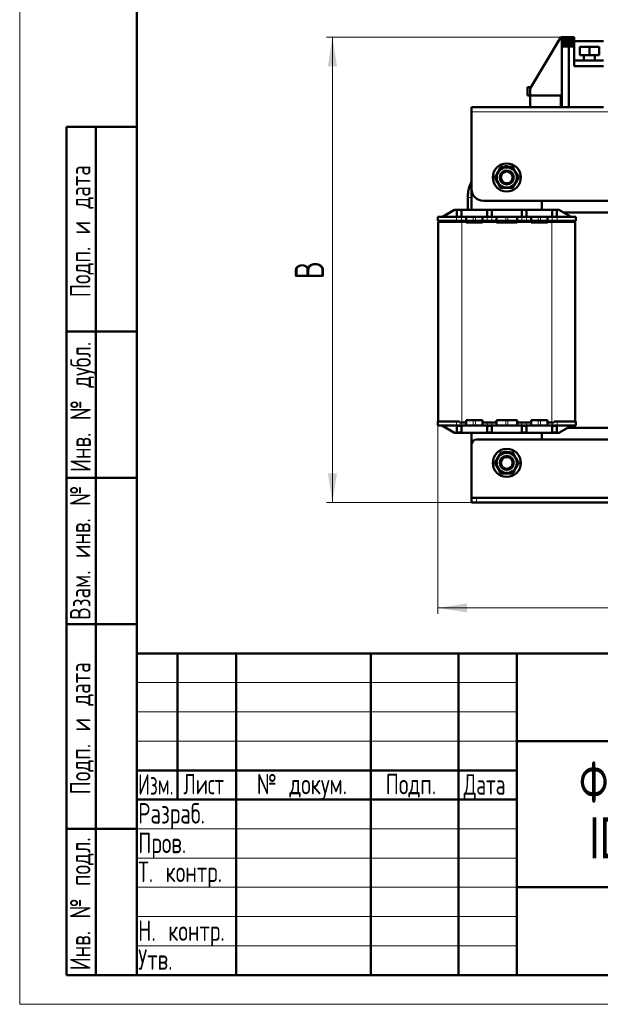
# Model space of a CAD drawing. Header units: millimetres. Extents: x 0 to 538, y 0 to 742.
# Tile 1 of 3: x 0 to 248, y 0 to 421. Entities that reach past the tile are written whole.
import ezdxf

# ---------------------------------------------------------------- set-up
doc = ezdxf.new("R2010")
doc.units = ezdxf.units.MM
doc.header["$LTSCALE"] = 2.5
doc.linetypes.add('SLD-Сплошная', pattern=[0])
doc.styles.add('SLDTEXTSTYLE0', font='TXT', dxfattribs={"width": 0.7, "bigfont": 'bigfont'})
doc.styles.add('SLDTEXTSTYLE1', font='TXT', dxfattribs={"width": 0.7})
doc.styles.add('SLDTEXTSTYLE3', font='TXT', dxfattribs={"width": 0.625377, "bigfont": 'bigfont'})
doc.styles.add('SLDTEXTSTYLE4', font='TXT', dxfattribs={"width": 0.632271, "bigfont": 'bigfont'})
doc.styles.add('SLDTEXTSTYLE5', font='TXT', dxfattribs={"width": 0.648852, "bigfont": 'bigfont'})
doc.dimstyles.new('SLDDIMSTYLE0', dxfattribs={"dimtxt": 12.5, "dimasz": 12.5, "dimexe": 0, "dimexo": 0.0625, "dimgap": 3.125, "dimtad": 2, "dimdec": 1, "dimrnd": 1e-09, "dimzin": 12, "dimdsep": 46, "dimtxsty": 'SLDTEXTSTYLE1', "dimsah": 1, "dimcen": 0.09, "dimadec": 0, "dimazin": 3, "dimtfac": 1, "dimtdec": 3, "dimtofl": 0, "dimtmove": 0, "dimatfit": 3, "dimfxl": 1, "dimfrac": 2, "dimtolj": 1, "dimtzin": 12, "dimarcsym": 0})

# ---------------------------------------------------------------- blocks, each defined once
blk = doc.blocks.new('SW_NOTE_0')
at = {"color": 0, "linetype": 'Continuous', "lineweight": 0, "char_height": 17.5, "attachment_point": 2}
for s, insert, style in [('Фильтр dU/dT', (65.62, 22.49), 'SLDTEXTSTYLE0'), ('IDUDT-30/36-6', (65.43, -1.26), 'SLDTEXTSTYLE1')]:
    blk.add_mtext(s, dxfattribs=dict(at, insert=insert, style=style))
blk = doc.blocks.new('_D')
at = {"color": 7, "linetype": 'SLD-Сплошная', "lineweight": 0}
for p, q in [((178.63, 247.39), (178.63, 166.91)), ((377.63, 247.39), (377.63, 166.91)), ((178.63, 169.41), (377.63, 169.41))]:
    blk.add_line(p, q, dxfattribs=at)
at = {"color": 7, "linetype": 'SLD-Сплошная', "lineweight": 18}
for points in [[(178.63, 169.41), (191.13, 167.49), (191.13, 171.34)], [(377.63, 169.41), (365.13, 171.34), (365.13, 167.49)]]:
    blk.add_solid(points, dxfattribs=at)
at = {"color": 7, "linetype": 'SLD-Сплошная', "lineweight": 18, "insert": (273.25, 185.53), "char_height": 12.5, "attachment_point": 1, "style": 'SLDTEXTSTYLE0'}
blk.add_mtext('Ш', dxfattribs=at)
blk = doc.blocks.new('_D_1')
at = {"color": 7, "linetype": 'SLD-Сплошная', "lineweight": 0}
for p, q in [((234.65, 413.42), (131.13, 413.42)), ((133.63, 214.41), (133.63, 413.42)), ((195.11, 214.41), (131.13, 214.41))]:
    blk.add_line(p, q, dxfattribs=at)
at = {"color": 7, "linetype": 'SLD-Сплошная', "lineweight": 18}
for points in [[(133.63, 413.42), (131.71, 400.92), (135.56, 400.92)], [(133.63, 214.41), (135.56, 226.91), (131.71, 226.91)]]:
    blk.add_solid(points, dxfattribs=at)
at = {"color": 7, "linetype": 'SLD-Сплошная', "lineweight": 18, "insert": (117.52, 309.91), "char_height": 12.5, "attachment_point": 1, "rotation": 90, "style": 'SLDTEXTSTYLE0'}
blk.add_mtext('В', dxfattribs=at)

msp = doc.modelspace()

# ---------------------------------------------------------------- linework, layer by layer
at = {"color": 7, "linetype": 'SLD-Сплошная', "lineweight": 18}
for p, q in [((0, 742.5), (0, 0)), ((50, 137.5), (212.5, 137.5)), ((50, 125), (212.5, 125)), ((50, 112.5), (212.5, 112.5)), ((50, 75), (212.5, 75)), ((50, 62.5), (212.5, 62.5)), ((50, 50), (212.5, 50)), ((50, 37.5), (212.5, 37.5)), ((50, 25), (212.5, 25)), ((0, 0), (525, 0))]:
    msp.add_line(p, q, dxfattribs=at)
at = {"color": 7, "linetype": 'SLD-Сплошная', "lineweight": 50}
for p, q in [((50, 730), (50, 12.5)), ((50, 730), (50, 12.5)), ((231.18, 413.41), (218.18, 391.41)), ((231.68, 413.41), (231.18, 413.41)), ((234.68, 413.41), (231.68, 413.41)), ((231.68, 413.41), (231.68, 412.41)), ((234.68, 413.42), (236.99, 413.42)), ((234.68, 413.42), (234.68, 412.41)), ((234.68, 412.41), (234.68, 413.41)), ((236.99, 413.42), (236.99, 412.41)), ((231.68, 412.41), (234.68, 412.41)), ((231.68, 412.41), (231.68, 411.41)), ((234.68, 411.41), (231.68, 411.41)), ((231.68, 411.41), (231.68, 410.41)), ((234.68, 410.41), (231.68, 410.41)), ((231.68, 410.41), (231.68, 409.4)), ((231.68, 409.4), (234.68, 409.4)), ((231.68, 383.41), (231.68, 409.4)), ((234.68, 411.41), (234.68, 412.41)), ((234.68, 412.41), (236.99, 412.41)), ((234.68, 410.41), (234.68, 411.41)), ((234.68, 411.41), (236.99, 411.41)), ((234.68, 409.4), (234.68, 410.41)), ((236.99, 410.41), (234.68, 410.41)), ((234.68, 409.4), (234.68, 383.41)), ((236.99, 409.4), (234.68, 409.4)), ((236.99, 411.41), (236.99, 412.41)), ((249.48, 411.6), (236.99, 411.6)), ((236.99, 410.41), (236.99, 411.41)), ((236.99, 410.41), (236.99, 409.4)), ((236.99, 401.01), (236.99, 409.4)), ((239.34, 405.72), (239.34, 409.25)), ((243.46, 409.25), (239.34, 409.25)), ((243.46, 405.72), (243.46, 409.25)), ((247.58, 409.25), (243.46, 409.25)), ((247.58, 409.25), (247.58, 405.72)), ((243.46, 405.72), (239.34, 405.72)), ((241.11, 405.72), (241.11, 403.37)), ((247.58, 405.72), (243.46, 405.72)), ((245.81, 403.37), (245.81, 405.72)), ((249.48, 403.37), (236.99, 403.37)), ((249.48, 401.01), (236.99, 401.01)), ((217.01, 388.41), (217.01, 391.94)), ((218.49, 391.94), (217.01, 391.94)), ((218.18, 388.41), (218.18, 391.41)), ((218.18, 388.41), (217.01, 388.41)), ((231.18, 388.41), (218.18, 388.41)), ((218.18, 383.41), (218.18, 388.41)), ((231.18, 388.41), (231.18, 383.41)), ((231.18, 388.41), (231.68, 388.41)), ((231.68, 383.41), (231.68, 388.41)), ((223.05, 383.41), (193.13, 383.41)), ((193.13, 383.41), (193.13, 381.41)), ((231.18, 383.41), (223.05, 383.41)), ((231.18, 383.41), (231.68, 383.41)), ((234.68, 383.41), (231.68, 383.41)), ((249.48, 383.41), (234.68, 383.41)), ((193.13, 381.41), (193.13, 348.41)), ((20, 12.5), (20, 375)), ((20, 375), (50, 375)), ((32.5, 12.5), (32.5, 375)), ((207.24, 358.11), (206.75, 357.98)), ((207.24, 358.11), (207.24, 357.91)), ((208.13, 357.91), (208.13, 358.19)), ((193.13, 348.41), (193.13, 339.61)), ((191.46, 344.8), (191.46, 339.61)), ((358.13, 343.41), (198.13, 343.41)), ((223.13, 339.61), (223.13, 343.41)), ((180.63, 336.61), (185.83, 339.61)), ((185.83, 339.61), (230.44, 339.61)), ((186.73, 339.59), (188.73, 339.59)), ((186.73, 336.61), (186.73, 339.59)), ((188.73, 339.59), (188.73, 336.61)), ((199.73, 339.59), (199.73, 336.61)), ((201.73, 339.59), (199.73, 339.59)), ((201.73, 336.61), (201.73, 339.59)), ((216.53, 339.59), (214.53, 339.59)), ((214.53, 339.59), (214.53, 336.61)), ((216.53, 336.61), (216.53, 339.59)), ((229.53, 339.59), (227.53, 339.59)), ((227.53, 339.59), (227.53, 336.61)), ((229.53, 336.61), (229.53, 339.59)), ((230.44, 339.61), (235.63, 336.61)), ((232.51, 338.41), (253.75, 338.41)), ((178.63, 334.81), (178.63, 336.51)), ((186.63, 336.51), (178.63, 336.51)), ((186.63, 334.81), (178.63, 334.81)), ((178.88, 249.11), (178.88, 334.41)), ((178.88, 334.41), (188.88, 334.41)), ((180.63, 336.61), (180.63, 336.51)), ((188.73, 336.51), (186.63, 336.51)), ((188.73, 334.81), (186.63, 334.81)), ((188.73, 336.61), (186.73, 336.61)), ((186.73, 336.51), (186.73, 336.61)), ((188.73, 336.51), (188.73, 336.61)), ((190.73, 336.51), (188.73, 336.51)), ((190.73, 334.81), (188.73, 334.81)), ((188.88, 334.41), (190.73, 334.41)), ((190.73, 334.81), (190.73, 336.51)), ((190.73, 336.51), (193.73, 336.51)), ((193.73, 334.81), (190.73, 334.81)), ((190.73, 334.21), (190.73, 334.41)), ((190.73, 334.41), (193.73, 334.41)), ((197.73, 334.21), (190.73, 334.21)), ((190.88, 334.81), (190.88, 334.41)), ((193.73, 336.51), (194.73, 336.51)), ((194.73, 334.81), (193.73, 334.81)), ((193.73, 334.41), (194.73, 334.41)), ((194.73, 336.51), (197.73, 336.51)), ((197.73, 334.81), (194.73, 334.81)), ((194.73, 334.41), (197.73, 334.41)), ((197.73, 336.51), (197.73, 334.81)), ((199.73, 336.51), (197.73, 336.51)), ((199.73, 334.81), (197.73, 334.81)), ((197.73, 334.41), (197.73, 334.21)), ((197.73, 334.41), (203.73, 334.41)), ((199.73, 336.61), (201.73, 336.61)), ((199.73, 336.61), (199.73, 336.51)), ((201.73, 336.51), (199.73, 336.51)), ((201.73, 334.81), (199.73, 334.81)), ((201.73, 336.61), (201.73, 336.51)), ((203.73, 336.51), (201.73, 336.51)), ((203.73, 334.81), (201.73, 334.81)), ((203.73, 334.81), (203.73, 336.51)), ((203.73, 336.51), (207.73, 336.51)), ((207.73, 334.81), (203.73, 334.81)), ((203.73, 334.21), (203.73, 334.41)), ((203.73, 334.41), (207.73, 334.41)), ((212.53, 334.21), (203.73, 334.21)), ((207.73, 336.51), (208.53, 336.51)), ((208.53, 334.81), (207.73, 334.81)), ((207.73, 334.41), (208.53, 334.41)), ((208.53, 336.51), (212.53, 336.51)), ((212.53, 334.81), (208.53, 334.81)), ((208.53, 334.41), (212.53, 334.41)), ((212.53, 336.51), (212.53, 334.81)), ((214.53, 336.51), (212.53, 336.51)), ((214.53, 334.81), (212.53, 334.81)), ((212.53, 334.41), (212.53, 334.21)), ((212.53, 334.41), (218.53, 334.41)), ((214.53, 336.61), (216.53, 336.61)), ((214.53, 336.61), (214.53, 336.51)), ((216.53, 336.51), (214.53, 336.51)), ((216.53, 334.81), (214.53, 334.81)), ((216.53, 336.61), (216.53, 336.51)), ((218.53, 336.51), (216.53, 336.51)), ((218.53, 334.81), (216.53, 334.81)), ((218.53, 334.81), (218.53, 336.51)), ((218.53, 336.51), (221.53, 336.51)), ((221.53, 334.81), (218.53, 334.81)), ((218.53, 334.21), (218.53, 334.41)), ((218.53, 334.41), (221.53, 334.41)), ((225.53, 334.21), (218.53, 334.21)), ((221.53, 336.51), (222.53, 336.51)), ((222.53, 334.81), (221.53, 334.81)), ((221.53, 334.41), (222.53, 334.41)), ((222.53, 336.51), (225.53, 336.51)), ((225.53, 334.81), (222.53, 334.81)), ((222.53, 334.41), (225.53, 334.41)), ((225.38, 334.81), (225.38, 334.41)), ((225.53, 336.51), (225.53, 334.81)), ((227.53, 336.51), (225.53, 336.51)), ((227.53, 334.81), (225.53, 334.81)), ((225.53, 334.41), (225.53, 334.21)), ((225.53, 334.41), (227.38, 334.41)), ((227.38, 334.41), (237.38, 334.41)), ((227.53, 336.61), (229.53, 336.61)), ((227.53, 336.61), (227.53, 336.51)), ((229.63, 336.51), (227.53, 336.51)), ((229.63, 334.81), (227.53, 334.81)), ((229.53, 336.61), (229.53, 336.51)), ((237.63, 336.51), (229.63, 336.51)), ((237.63, 334.81), (229.63, 334.81)), ((235.63, 336.61), (235.63, 336.51)), ((237.38, 334.41), (237.38, 249.11)), ((237.63, 334.81), (237.63, 336.51)), ((50, 287.5), (20, 287.5)), ((178.63, 249.11), (178.63, 247.41)), ((178.63, 249.11), (186.63, 249.11)), ((186.63, 249.11), (187.88, 249.11)), ((187.88, 249.11), (187.88, 248.71)), ((187.88, 248.71), (188.88, 248.71)), ((188.88, 248.71), (190.73, 248.71)), ((190.73, 249.71), (190.73, 248.71)), ((190.73, 249.71), (197.73, 249.71)), ((190.73, 248.71), (190.73, 247.41)), ((197.73, 248.71), (197.73, 249.71)), ((197.73, 248.71), (203.73, 248.71)), ((197.73, 247.41), (197.73, 248.71)), ((203.73, 249.71), (203.73, 248.71)), ((203.73, 249.71), (212.53, 249.71)), ((203.73, 248.71), (203.73, 247.41)), ((212.53, 248.71), (212.53, 249.71)), ((212.53, 248.71), (218.53, 248.71)), ((212.53, 247.41), (212.53, 248.71)), ((218.53, 249.71), (225.53, 249.71)), ((218.53, 249.71), (218.53, 248.71)), ((218.53, 248.71), (218.53, 247.41)), ((225.53, 248.71), (225.53, 249.71)), ((225.53, 248.71), (227.38, 248.71)), ((225.53, 247.41), (225.53, 248.71)), ((227.38, 248.71), (228.38, 248.71)), ((228.38, 248.71), (228.38, 249.11)), ((228.38, 249.11), (229.63, 249.11)), ((229.63, 249.11), (237.63, 249.11)), ((237.63, 247.41), (237.63, 249.11)), ((178.63, 247.41), (186.63, 247.41)), ((180.63, 247.31), (180.63, 247.41)), ((180.63, 247.31), (185.83, 244.31)), ((185.83, 244.31), (230.44, 244.31)), ((186.63, 247.41), (188.73, 247.41)), ((186.73, 247.31), (186.73, 247.41)), ((186.73, 244.34), (186.73, 247.31)), ((186.73, 247.31), (188.73, 247.31)), ((188.73, 244.34), (186.73, 244.34)), ((188.73, 247.41), (190.73, 247.41)), ((188.73, 247.41), (188.73, 247.31)), ((188.73, 247.31), (188.73, 244.34)), ((190.73, 247.41), (193.73, 247.41)), ((193.13, 244.31), (193.13, 239.41)), ((193.73, 247.41), (194.73, 247.41)), ((194.73, 247.41), (197.73, 247.41)), ((197.73, 247.41), (199.73, 247.41)), ((199.73, 247.41), (201.73, 247.41)), ((199.73, 247.41), (199.73, 247.31)), ((201.73, 247.31), (199.73, 247.31)), ((199.73, 247.31), (199.73, 244.34)), ((199.73, 244.34), (201.73, 244.34)), ((201.73, 247.41), (203.73, 247.41)), ((201.73, 247.31), (201.73, 247.41)), ((201.73, 244.34), (201.73, 247.31)), ((203.73, 247.41), (207.73, 247.41)), ((207.73, 247.41), (208.53, 247.41)), ((208.53, 247.41), (212.53, 247.41)), ((212.53, 247.41), (214.53, 247.41)), ((214.53, 247.41), (216.53, 247.41)), ((214.53, 247.41), (214.53, 247.31)), ((216.53, 247.31), (214.53, 247.31)), ((214.53, 247.31), (214.53, 244.34)), ((214.53, 244.34), (216.53, 244.34)), ((216.53, 247.41), (218.53, 247.41)), ((216.53, 247.31), (216.53, 247.41)), ((216.53, 244.34), (216.53, 247.31)), ((218.53, 247.41), (221.53, 247.41)), ((221.53, 247.41), (222.53, 247.41)), ((222.53, 247.41), (225.53, 247.41)), ((223.13, 241.41), (223.13, 244.31)), ((225.53, 247.41), (227.53, 247.41)), ((227.53, 247.41), (229.63, 247.41)), ((227.53, 247.41), (227.53, 247.31)), ((227.53, 247.31), (227.53, 244.34)), ((229.53, 247.31), (227.53, 247.31)), ((227.53, 244.34), (229.53, 244.34)), ((229.53, 247.31), (229.53, 247.41)), ((229.53, 244.34), (229.53, 247.31)), ((229.63, 247.41), (237.63, 247.41)), ((230.44, 244.31), (235.63, 247.31)), ((252.19, 246.41), (234.07, 246.41)), ((235.63, 247.31), (235.63, 247.41)), ((195.13, 241.41), (361.13, 241.41)), ((193.13, 239.41), (193.13, 216.41)), ((207.24, 236.11), (206.75, 235.98)), ((207.24, 236.11), (207.24, 235.91)), ((208.13, 235.91), (208.13, 236.19)), ((50, 225), (20, 225)), ((193.13, 216.41), (193.13, 214.41)), ((195.13, 216.41), (193.13, 216.41)), ((195.13, 216.41), (361.13, 216.41)), ((193.13, 214.41), (195.13, 214.41)), ((195.13, 214.41), (361.13, 214.41)), ((50, 162.5), (20, 162.5)), ((50, 150), (512.5, 150)), ((50, 150), (50, 12.5)), ((67.5, 87.5), (67.5, 150)), ((92.5, 150), (92.5, 12.5)), ((150, 150), (150, 12.5)), ((187.5, 150), (187.5, 12.5)), ((212.5, 150), (212.5, 12.5)), ((212.5, 112.5), (512.5, 112.5)), ((50, 100), (212.5, 100)), ((50, 87.5), (212.5, 87.5)), ((20, 75), (50, 75)), ((212.5, 50), (512.5, 50)), ((20, 12.5), (50, 12.5)), ((50, 12.5), (512.5, 12.5))]:
    msp.add_line(p, q, dxfattribs=at)
at = {"color": 8, "linetype": 'SLD-Сплошная', "lineweight": 18}
for p, q in [((193.13, 381.41), (363.13, 381.41)), ((191.46, 344.8), (193.13, 344.8)), ((186.63, 334.81), (186.63, 336.51)), ((188.73, 334.81), (188.73, 336.51)), ((188.88, 248.71), (188.88, 334.41)), ((193.73, 336.51), (193.73, 334.81)), ((193.73, 334.21), (193.73, 334.41)), ((194.73, 336.51), (194.73, 334.81)), ((194.73, 334.21), (194.73, 334.41)), ((199.73, 334.81), (199.73, 336.51)), ((201.73, 334.81), (201.73, 336.51)), ((207.73, 336.51), (207.73, 334.81)), ((207.73, 334.21), (207.73, 334.41)), ((208.53, 334.81), (208.53, 336.51)), ((208.53, 334.21), (208.53, 334.41)), ((214.53, 334.81), (214.53, 336.51)), ((216.53, 334.81), (216.53, 336.51)), ((221.53, 336.51), (221.53, 334.81)), ((221.53, 334.21), (221.53, 334.41)), ((222.53, 336.51), (222.53, 334.81)), ((222.53, 334.21), (222.53, 334.41)), ((227.38, 248.71), (227.38, 334.41)), ((227.53, 334.81), (227.53, 336.51)), ((229.63, 334.81), (229.63, 336.51)), ((186.63, 247.41), (186.63, 249.11)), ((188.73, 248.71), (188.73, 247.41)), ((193.73, 249.71), (193.73, 247.41)), ((194.73, 247.41), (194.73, 249.71)), ((199.73, 247.41), (199.73, 248.71)), ((201.73, 248.71), (201.73, 247.41)), ((207.73, 249.71), (207.73, 247.41)), ((208.53, 247.41), (208.53, 249.71)), ((214.53, 247.41), (214.53, 248.71)), ((216.53, 248.71), (216.53, 247.41)), ((221.53, 249.71), (221.53, 247.41)), ((222.53, 247.41), (222.53, 249.71)), ((227.53, 247.41), (227.53, 248.71)), ((229.63, 249.11), (229.63, 247.41)), ((195.13, 214.41), (195.13, 216.41))]:
    msp.add_line(p, q, dxfattribs=at)
at = {"color": 7, "linetype": 'SLD-Сплошная', "lineweight": 50, "flags": 128}
for points in [[(209.44, 358.01), (209.38, 358.02), (208.13, 358.19)], [(209.44, 236.01), (209.38, 236.02), (208.13, 236.19)]]:
    msp.add_lwpolyline(points, dxfattribs=at)
at = {"color": 7, "linetype": 'SLD-Сплошная', "lineweight": 50}
for centre, radius in [((208.13, 353.41), 6), ((208.13, 353.41), 4.31), ((208.13, 353.41), 3), ((208.13, 353.41), 2.5), ((208.13, 231.41), 6), ((208.13, 231.41), 4.31), ((208.13, 231.41), 3), ((208.13, 231.41), 2.5)]:
    msp.add_circle(centre, radius, dxfattribs=at)
for centre, radius, start, end in [((208.13, 353.41), 4.78, 90, 100.8018), ((198.13, 348.41), 5, 180, 270), ((195.13, 239.41), 2, 90, 180), ((208.13, 231.41), 4.78, 90, 100.8018)]:
    msp.add_arc(centre, radius, start, end, dxfattribs=at)
for points, knots in [([(205.53, 357.91), (205.07, 357.11), (204.2, 355.61), (203.34, 354.11), (202.94, 353.41)], [0, 0, 0, 0, 0.534747, 1, 1, 1, 1]), ([(210.73, 357.91), (209.86, 357.91), (208.13, 357.91), (206.4, 357.91), (205.53, 357.91)], [0, 0, 0, 0, 0.5, 1, 1, 1, 1]), ([(213.33, 353.41), (212.86, 354.22), (212, 355.72), (211.13, 357.22), (210.73, 357.91)], [0, 0, 0, 0, 0.534747, 1, 1, 1, 1]), ([(193.13, 351.73), (193.12, 351.71), (192.8, 351.17), (192.39, 350.1), (191.93, 348.67), (191.66, 347.35), (191.49, 346.1), (191.47, 345.23), (191.46, 344.8)], [0, 0, 0, 0, 0.0125066, 0.2605523, 0.47764, 0.6390594, 0.8212195, 1, 1, 1, 1]), ([(202.94, 353.41), (203.4, 352.61), (204.27, 351.11), (205.13, 349.61), (205.53, 348.91)], [0, 0, 0, 0, 0.534747, 1, 1, 1, 1]), ([(210.73, 348.91), (211.19, 349.72), (212.06, 351.22), (212.93, 352.72), (213.33, 353.41)], [0, 0, 0, 0, 0.534747, 1, 1, 1, 1]), ([(205.53, 348.91), (206.4, 348.91), (208.13, 348.91), (209.86, 348.91), (210.73, 348.91)], [0, 0, 0, 0, 0.5, 1, 1, 1, 1]), ([(205.53, 235.91), (205.07, 235.11), (204.2, 233.61), (203.34, 232.11), (202.94, 231.41)], [0, 0, 0, 0, 0.534747, 1, 1, 1, 1]), ([(210.73, 235.91), (209.86, 235.91), (208.13, 235.91), (206.4, 235.91), (205.53, 235.91)], [0, 0, 0, 0, 0.5, 1, 1, 1, 1]), ([(213.33, 231.41), (212.86, 232.22), (212, 233.72), (211.13, 235.22), (210.73, 235.91)], [0, 0, 0, 0, 0.534747, 1, 1, 1, 1]), ([(202.94, 231.41), (203.4, 230.61), (204.27, 229.11), (205.13, 227.61), (205.53, 226.91)], [0, 0, 0, 0, 0.534747, 1, 1, 1, 1]), ([(210.73, 226.91), (211.19, 227.72), (212.06, 229.22), (212.93, 230.72), (213.33, 231.41)], [0, 0, 0, 0, 0.534747, 1, 1, 1, 1]), ([(205.53, 226.91), (206.4, 226.91), (208.13, 226.91), (209.86, 226.91), (210.73, 226.91)], [0, 0, 0, 0, 0.5, 1, 1, 1, 1])]:
    msp.add_open_spline(points, degree=3, knots=knots, dxfattribs=at)

# ---------------------------------------------------------------- block references
at = {"color": 7, "linetype": 'Continuous', "lineweight": 0}
msp.add_blockref('SW_NOTE_0', (233.48, 81.21), dxfattribs=at)

# ---------------------------------------------------------------- texts
at = {"color": 7, "linetype": 'Continuous', "lineweight": 0, "char_height": 8.75, "attachment_point": 2, "rotation": 90, "style": 'SLDTEXTSTYLE0'}
for s, insert in [('Подп. и дата', (21.5, 330.44)), ('Инв. № дубл.', (21.65, 255.34)), ('Взам. инв. №', (21.5, 193.01)), ('Подп. и дата', (21.5, 117.94)), ('Инв. № подл.', (21.5, 42.95))]:
    msp.add_mtext(s, dxfattribs=dict(at, insert=insert))
at = {"color": 7, "linetype": 'Continuous', "lineweight": 0, "char_height": 8.75}
for s, insert, attachment_point, style in [('Изм.', (58.18, 98.35), 2, 'SLDTEXTSTYLE3'), ('Лист', (78.64, 98.5), 2, 'SLDTEXTSTYLE4'), ('№ докум.', (120.59, 98.5), 2, 'SLDTEXTSTYLE0'), ('Подп.', (167.19, 98.5), 2, 'SLDTEXTSTYLE0'), ('Дата', (198.67, 98.35), 2, 'SLDTEXTSTYLE5'), ('Разраб.', (50.62, 86), 1, 'SLDTEXTSTYLE0'), ('Пров.', (50.62, 73.35), 1, 'SLDTEXTSTYLE0'), ('Т. контр.', (50.62, 61), 1, 'SLDTEXTSTYLE0'), ('Н. контр.', (50.62, 35.85), 1, 'SLDTEXTSTYLE0'), ('Утв.', (50.62, 23.5), 1, 'SLDTEXTSTYLE0')]:
    msp.add_mtext(s, dxfattribs=dict(at, insert=insert, attachment_point=attachment_point, style=style))

# ---------------------------------------------------------------- dimensions: what is measured, and where the dimension line sits
at = {"color": 7, "linetype": 'SLD-Сплошная', "lineweight": 18}
dim = msp.add_linear_dim(base=(133.63, 413.42), p1=(195.13, 214.41), p2=(234.68, 413.42), angle=90, text='В', dimstyle='SLDDIMSTYLE0', dxfattribs=at)
dim.commit()
dim.dimension.update_dxf_attribs({"geometry": '_D_1', "text_midpoint": (133.63, 313.92), "dimtype": 160})
dim = msp.add_linear_dim(base=(377.63, 169.41), p1=(178.63, 247.41), p2=(377.63, 247.41), text='Ш', dimstyle='SLDDIMSTYLE0', dxfattribs=at)
dim.commit()
dim.dimension.update_dxf_attribs({"geometry": '_D', "text_midpoint": (278.13, 169.41), "dimtype": 160})

doc.saveas('drawing.dxf')
